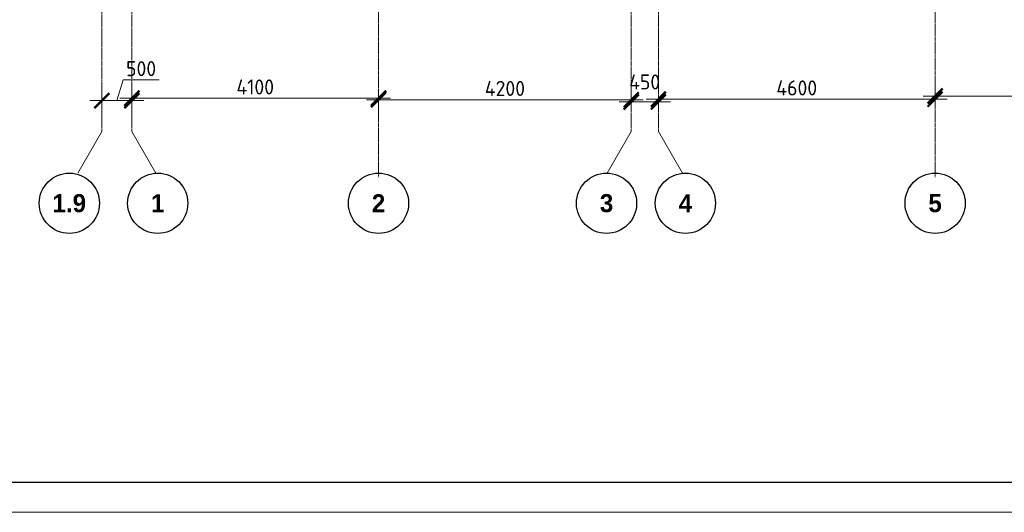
# Model space of a CAD drawing. Header units: millimetres. Extents: x -56135 to 1694203, y -446411 to -23139.
# Tile 203 of 256: x 958893 to 975258, y -140264 to -132085. Entities that reach past the tile are written whole.
import ezdxf

# ---------------------------------------------------------------- set-up
doc = ezdxf.new("R2010")
doc.units = ezdxf.units.MM
doc.linetypes.add('______5', pattern=[1100, 800, -100, 100, -100])
doc.linetypes.add('осевая', pattern=[50.8, 31.75, -6.35, 6.35, -6.35])
for name, color, linetype, lineweight in [('Оси', 40, '______5', 18), ('РАЗМЕРЫ', 1, 'Continuous', 9), ('ТОНКИЕ', 7, 'Continuous', 9)]:
    doc.layers.add(name, color=color, linetype=linetype, lineweight=lineweight)
doc.layers.add('ТОЛСТЫЕ_ОСНОВНЫЕ', color=6, linetype='Continuous')
doc.styles.add('Century Gothic', font='GOTHIC.TTF')
doc.styles.add('GOST-2.304_Type-B', font='GOST_Common.ttf')
doc.dimstyles.new('СПДС', dxfattribs={"dimscale": 100, "dimtxt": 2.5, "dimasz": 2.5, "dimexe": 1.25, "dimexo": 0, "dimtad": 1, "dimdec": 0, "dimtxsty": 'GOST-2.304_Type-B', "dimblk": 'ARCHTICK', "dimcen": 2.5, "dimdle": 2, "dimadec": 0, "dimazin": 2, "dimtfac": 0.75, "dimtdec": 0, "dimtmove": 1, "dimatfit": 3, "dimfxl": 1, "dimtolj": 1, "dimarcsym": 1})

# ---------------------------------------------------------------- blocks, each defined once
blk = doc.blocks.new('NSY101')
at = {"color": 0, "linetype": 'ByBlock', "lineweight": -2}
blk.add_circle((0, 0), 50, dxfattribs=at)
blk = doc.blocks.new('_ArchTick')
at = {"color": 0, "linetype": 'ByBlock', "const_width": 0.15}
blk.add_lwpolyline([(-0.5, -0.5), (0.5, 0.5)], dxfattribs=at)
blk = doc.blocks.new('*D1003')
at = {"layer": 'DEFPOINTS', "color": 0, "transparency": 16777216}
for p in [(474455, -133625), (473955, -133877), (474455, -133963)]:
    blk.add_point(p, dxfattribs=at)
at = {"layer": 'РАЗМЕРЫ', "color": 0, "lineweight": -2, "transparency": 16777216}
for p, q in [((474205, -133625), (474308, -133281)), ((474308, -133281), (474908, -133281)), ((473955, -133877), (473955, -133500)), ((474455, -133963), (474455, -133500)), ((473755, -133625), (474655, -133625))]:
    blk.add_line(p, q, dxfattribs=at)
at = {"layer": 'РАЗМЕРЫ', "color": 0, "lineweight": -2, "transparency": 16777216, "xscale": 250, "yscale": 250, "zscale": 250, "rotation": 180}
blk.add_blockref('_ArchTick', (473955, -133625), dxfattribs=at)
at = {"layer": 'РАЗМЕРЫ', "color": 0, "lineweight": -2, "transparency": 16777216, "xscale": 250, "yscale": 250, "zscale": 250}
blk.add_blockref('_ArchTick', (474455, -133625), dxfattribs=at)
at = {"layer": 'РАЗМЕРЫ', "color": 0, "transparency": 16777216, "insert": (474608, -133094), "char_height": 250, "attachment_point": 5, "style": 'GOST-2.304_Type-B'}
blk.add_mtext('\\A1;500', dxfattribs=at)
blk = doc.blocks.new('*D1004')
at = {"layer": 'DEFPOINTS', "color": 0, "transparency": 16777216}
for p in [(478555, -133586), (474455, -133963), (478555, -133916)]:
    blk.add_point(p, dxfattribs=at)
at = {"layer": 'РАЗМЕРЫ', "color": 0, "lineweight": -2, "transparency": 16777216}
for p, q in [((474455, -133963), (474455, -133461)), ((478555, -133916), (478555, -133461)), ((474255, -133586), (478755, -133586))]:
    blk.add_line(p, q, dxfattribs=at)
at = {"layer": 'РАЗМЕРЫ', "color": 0, "lineweight": -2, "transparency": 16777216, "xscale": 250, "yscale": 250, "zscale": 250, "rotation": 180}
blk.add_blockref('_ArchTick', (474455, -133586), dxfattribs=at)
at = {"layer": 'РАЗМЕРЫ', "color": 0, "lineweight": -2, "transparency": 16777216, "xscale": 250, "yscale": 250, "zscale": 250}
blk.add_blockref('_ArchTick', (478555, -133586), dxfattribs=at)
at = {"layer": 'РАЗМЕРЫ', "color": 0, "transparency": 16777216, "insert": (476505, -133398), "char_height": 250, "attachment_point": 5, "style": 'GOST-2.304_Type-B'}
blk.add_mtext('\\A1;4100', dxfattribs=at)
blk = doc.blocks.new('*D1005')
at = {"layer": 'DEFPOINTS', "color": 0, "transparency": 16777216}
for p in [(482755, -133611), (482755, -133705), (478555, -133916)]:
    blk.add_point(p, dxfattribs=at)
at = {"layer": 'РАЗМЕРЫ', "color": 0, "lineweight": -2, "transparency": 16777216}
for p, q in [((478555, -133916), (478555, -133486)), ((482755, -133705), (482755, -133486)), ((478355, -133611), (482955, -133611))]:
    blk.add_line(p, q, dxfattribs=at)
at = {"layer": 'РАЗМЕРЫ', "color": 0, "lineweight": -2, "transparency": 16777216, "xscale": 250, "yscale": 250, "zscale": 250, "rotation": 180}
blk.add_blockref('_ArchTick', (478555, -133611), dxfattribs=at)
at = {"layer": 'РАЗМЕРЫ', "color": 0, "lineweight": -2, "transparency": 16777216, "xscale": 250, "yscale": 250, "zscale": 250}
blk.add_blockref('_ArchTick', (482755, -133611), dxfattribs=at)
at = {"layer": 'РАЗМЕРЫ', "color": 0, "transparency": 16777216, "insert": (480655, -133423), "char_height": 250, "attachment_point": 5, "style": 'GOST-2.304_Type-B'}
blk.add_mtext('\\A1;4200', dxfattribs=at)
blk = doc.blocks.new('*D2135')
at = {"layer": 'DEFPOINTS', "color": 0, "transparency": 16777216}
for p in [(483205, -133647), (483205, -133647), (482755, -133742)]:
    blk.add_point(p, dxfattribs=at)
at = {"layer": 'РАЗМЕРЫ', "color": 0, "lineweight": -2, "transparency": 16777216}
for p, q in [((482755, -133742), (482755, -133522)), ((482555, -133647), (483405, -133647)), ((483205, -133647), (483205, -133772))]:
    blk.add_line(p, q, dxfattribs=at)
at = {"layer": 'РАЗМЕРЫ', "color": 0, "lineweight": -2, "transparency": 16777216, "xscale": 250, "yscale": 250, "zscale": 250, "rotation": 180}
blk.add_blockref('_ArchTick', (482755, -133647), dxfattribs=at)
at = {"layer": 'РАЗМЕРЫ', "color": 0, "lineweight": -2, "transparency": 16777216, "xscale": 250, "yscale": 250, "zscale": 250}
blk.add_blockref('_ArchTick', (483205, -133647), dxfattribs=at)
at = {"layer": 'РАЗМЕРЫ', "color": 0, "transparency": 16777216, "insert": (482977, -133315), "char_height": 250, "attachment_point": 5, "style": 'GOST-2.304_Type-B'}
blk.add_mtext('\\A1;450', dxfattribs=at)
blk = doc.blocks.new('*D1006')
at = {"layer": 'DEFPOINTS', "color": 0, "transparency": 16777216}
for p in [(483205, -133602), (487805, -133602), (487805, -133678)]:
    blk.add_point(p, dxfattribs=at)
at = {"layer": 'РАЗМЕРЫ', "color": 0, "lineweight": -2, "transparency": 16777216}
for p, q in [((487805, -133678), (487805, -133477)), ((483005, -133602), (488005, -133602)), ((483205, -133602), (483205, -133727))]:
    blk.add_line(p, q, dxfattribs=at)
at = {"layer": 'РАЗМЕРЫ', "color": 0, "lineweight": -2, "transparency": 16777216, "xscale": 250, "yscale": 250, "zscale": 250, "rotation": 180}
blk.add_blockref('_ArchTick', (483205, -133602), dxfattribs=at)
at = {"layer": 'РАЗМЕРЫ', "color": 0, "lineweight": -2, "transparency": 16777216, "xscale": 250, "yscale": 250, "zscale": 250}
blk.add_blockref('_ArchTick', (487805, -133602), dxfattribs=at)
at = {"layer": 'РАЗМЕРЫ', "color": 0, "transparency": 16777216, "insert": (485505, -133414), "char_height": 250, "attachment_point": 5, "style": 'GOST-2.304_Type-B'}
blk.add_mtext('\\A1;4600', dxfattribs=at)
blk = doc.blocks.new('*D1007')
at = {"layer": 'DEFPOINTS', "color": 0, "transparency": 16777216}
for p in [(487805, -133678), (491255, -133549), (491255, -133859)]:
    blk.add_point(p, dxfattribs=at)
at = {"layer": 'РАЗМЕРЫ', "color": 0, "lineweight": -2, "transparency": 16777216}
for p, q in [((487805, -133678), (487805, -133424)), ((491255, -133859), (491255, -133424)), ((487605, -133549), (491455, -133549))]:
    blk.add_line(p, q, dxfattribs=at)
at = {"layer": 'РАЗМЕРЫ', "color": 0, "lineweight": -2, "transparency": 16777216, "xscale": 250, "yscale": 250, "zscale": 250, "rotation": 180}
blk.add_blockref('_ArchTick', (487805, -133549), dxfattribs=at)
at = {"layer": 'РАЗМЕРЫ', "color": 0, "lineweight": -2, "transparency": 16777216, "xscale": 250, "yscale": 250, "zscale": 250}
blk.add_blockref('_ArchTick', (491255, -133549), dxfattribs=at)
at = {"layer": 'РАЗМЕРЫ', "color": 0, "transparency": 16777216, "insert": (489530, -133362), "char_height": 250, "attachment_point": 5, "style": 'GOST-2.304_Type-B'}
blk.add_mtext('\\A1;3450', dxfattribs=at)
blk = doc.blocks.new('*U43')
at = {"layer": 'ТОЛСТЫЕ_ОСНОВНЫЕ', "color": 6}
blk.add_lwpolyline([(20, 5), (886, 5), (886, 415), (20, 415)], close=True, dxfattribs=at)
at = {"layer": 'ТОНКИЕ'}
blk.add_lwpolyline([(0, 0), (891, 0), (891, 420), (0, 420)], close=True, dxfattribs=at)
blk = doc.blocks.new('оси 2.2-2.3')
at = {"layer": 'Оси', "color": 16, "linetype": 'осевая', "lineweight": 0, "transparency": 33554687}
for p, q in [((478554.9, -104267.9), (478554.9, -134893.5)), ((487804.9, -104267.9), (487804.9, -134893.5)), ((473954.9, -105027.5), (473954.9, -134138.1)), ((474454.9, -105027.5), (474454.9, -134138.1)), ((482754.9, -105027.5), (482754.9, -134138.1)), ((483204.9, -105027.5), (483204.9, -134138.1))]:
    blk.add_line(p, q, dxfattribs=at)
at = {"layer": 'Оси', "color": 16, "linetype": '______5', "lineweight": 0, "transparency": 33554687}
for p, q in [((473954.9, -134138.1), (473518.8, -134893.5)), ((474454.9, -134138.1), (474891.1, -134893.5)), ((482754.9, -134138.1), (482318.8, -134893.5)), ((483204.9, -134138.1), (483641.1, -134893.5))]:
    blk.add_line(p, q, dxfattribs=at)
at = {"layer": 'Оси', "color": 16, "linetype": 'Continuous', "lineweight": 25, "transparency": 33554687, "xscale": 9.999999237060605, "yscale": 9.999999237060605, "zscale": 9.999999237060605}
for p in [(473414.4, -135329.4), (474884.4, -135329.4), (478554.4, -135329.4), (482344.4, -135329.4), (483654.4, -135329.4), (487804.4, -135329.4)]:
    blk.add_blockref('NSY101', p, dxfattribs=at)
at = {"layer": 'Оси', "color": 16, "linetype": 'Continuous', "lineweight": 25, "transparency": 33554687, "char_height": 300, "attachment_point": 5, "style": 'Century Gothic'}
for s, insert, width in [('\\A1;{\\fCentury Gothic|i0|b1;\\H300.000000;\\W1.000000;\\C16;1.9}\\P', (473414.4, -135329.4), 735), ('\\A1;{\\fCentury Gothic|i0|b1;\\H300.000000;\\W1.000000;\\C16;1}\\P', (474884.4, -135329.4), 385), ('\\A1;{\\fCentury Gothic|i0|b1;\\H300.000000;\\W1.000000;\\C16;2}\\P', (478554.4, -135329.4), 385), ('\\A1;{\\fCentury Gothic|i0|b1;\\H300.000000;\\W1.000000;\\C16;3}\\P', (482344.4, -135329.4), 385), ('\\A1;{\\fCentury Gothic|i0|b1;\\H300.000000;\\W1.000000;\\C16;4}\\P', (483654.4, -135329.4), 385), ('\\A1;{\\fCentury Gothic|i0|b1;\\H300.000000;\\W1.000000;\\C16;5}\\P', (487804.4, -135329.4), 385)]:
    blk.add_mtext(s, dxfattribs=dict(at, insert=insert, width=width))
at = {"layer": 'РАЗМЕРЫ', "color": 1}
for base, p1, p2, picture, middle in [((474454.9, -133625.1), (473954.9, -133877), (474454.9, -133963), '*D1003', (474370.6, -133093.9)), ((491254.9, -133549.1), (487804.9, -133678.2), (491254.9, -133859), '*D1007', (489529.9, -133361.6)), ((478554.9, -133585.8), (474454.9, -133963), (478554.9, -133916.3), '*D1004', (476504.9, -133398.3)), ((482754.9, -133610.5), (478554.9, -133916.3), (482754.9, -133704.8), '*D1005', (480654.9, -133423)), ((487804.9, -133601.8), (483204.9, -133601.8), (487804.9, -133678.2), '*D1006', (485504.9, -133414.3))]:
    dim = blk.add_linear_dim(base=base, p1=p1, p2=p2, dimstyle='СПДС', dxfattribs=at)
    dim.commit()
    dim.dimension.update_dxf_attribs({"geometry": picture, "text_midpoint": middle})
dim = blk.add_linear_dim(base=(483204.9, -133647.3), p1=(482754.9, -133741.6), p2=(483204.9, -133647.3), dimstyle='СПДС', dxfattribs=at)
dim.commit()
dim.dimension.update_dxf_attribs({"geometry": '*D2135', "text_midpoint": (482977.3, -133502), "dimtype": 160})

msp = doc.modelspace()

# ---------------------------------------------------------------- block references
at = {"xscale": 100, "yscale": 100, "zscale": 100}
msp.add_blockref('*U43', (949583.4, -140263.7), dxfattribs=at)
at = {"layer": 'РАЗМЕРЫ', "color": 1}
msp.add_blockref('оси 2.2-2.3', (486303.3, 196.2), dxfattribs=at)

doc.saveas('drawing.dxf')
